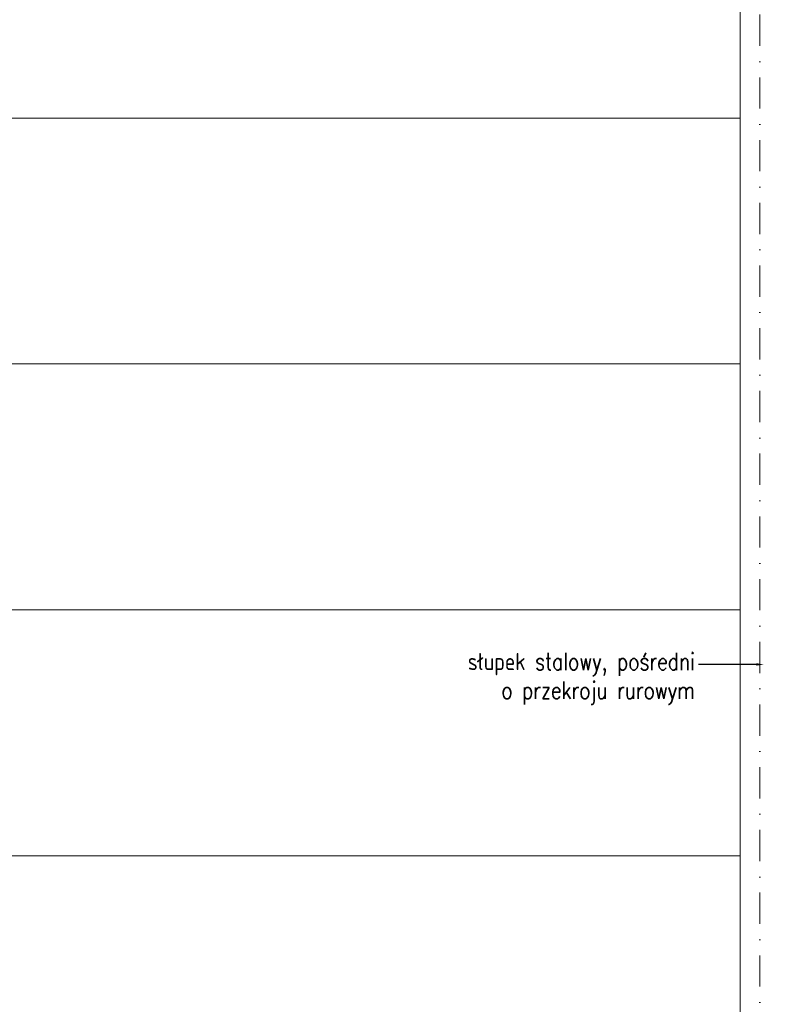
# Model space of a CAD drawing. Header units: millimetres. Extents: x 16720 to 74016, y 25810 to 81213.
# Tile 176 of 256: x 32606 to 32913, y 42522 to 42923. Entities that reach past the tile are written whole.
import ezdxf
from ezdxf import colors
from ezdxf.entities.mleader import LeaderData, LeaderLine
from ezdxf.math import Vec2, Vec3

# ---------------------------------------------------------------- set-up
doc = ezdxf.new("R2010")
doc.units = ezdxf.units.MM
doc.linetypes.add('DASHDOTX2', pattern=[50.8, 25.4, -12.7, 0, -12.7])
for name, color, linetype, lineweight in [('1', 7, 'Continuous', 9), ('_CIENKIE', 35, 'Continuous', 5), ('_OPISY', 110, 'Continuous', 9), ('_OŚ', 165, 'DASHDOTX2', 9), ('_WIDOKOWE', 252, 'Continuous', 9), ('_WYMIAR', 151, 'Continuous', 9)]:
    doc.layers.add(name, color=color, linetype=linetype, lineweight=lineweight)
doc.styles.add('ROMANS', font='romans.shx', dxfattribs={"width": 0.8, "height": 17})
doc.styles.add('ROMANS 50', font='romans.shx', dxfattribs={"width": 0.7, "height": 10})
doc.dimstyles.new('DOM w 50', dxfattribs={"dimscale": 3, "dimtxt": 10, "dimasz": 0.3, "dimexe": 1.25, "dimexo": 2, "dimgap": 1, "dimtad": 1, "dimdec": 0, "dimtxsty": 'ROMANS 50', "dimblk1": 'wymgreg', "dimblk2": 'wymgregII', "dimsah": 1, "dimcen": 2.5, "dimdle": 1, "dimse1": 1, "dimse2": 1, "dimclre": 254, "dimadec": 0, "dimazin": 0, "dimtfac": 1, "dimtdec": 0, "dimtix": 1, "dimtmove": 1, "dimatfit": 3, "dimfxl": 1.25, "dimarcsym": 0})

# ---------------------------------------------------------------- blocks, each defined once
blk = doc.blocks.new('wymgreg')
at = {"layer": '1'}
for p, q in [((0, 5.67), (0, -5.67)), ((0, 0), (4.95, 4.95)), ((0, 0), (-4.95, -4.95)), ((4.77, 0), (-3.89, 0))]:
    blk.add_line(p, q, dxfattribs=at)
blk = doc.blocks.new('wymgregII')
at = {"layer": '1', "rotation": 180}
blk.add_blockref('wymgreg', (0, 0), dxfattribs=at)
blk = doc.blocks.new('*D6474')
at = {"layer": '_WYMIAR', "color": 0, "lineweight": -2}
blk.add_line((32032.58, 42148.67), (32032.58, 43520.25), dxfattribs=at)
at = {"layer": 'Defpoints', "color": 0}
for p in [(32032.58, 43521.15), (33746.71, 43521.15), (32311.71, 42147.77)]:
    blk.add_point(p, dxfattribs=at)
at = {"layer": '_WYMIAR', "color": 0, "linetype": 'ByBlock', "lineweight": -2, "xscale": 0.8999999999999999, "yscale": 0.8999999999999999, "zscale": 0.8999999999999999}
for name, p, rotation in [('wymgregII', (32032.58, 43521.15), 90), ('wymgreg', (32032.58, 42147.77), 270)]:
    blk.add_blockref(name, p, dxfattribs=dict(at, rotation=rotation))
at = {"layer": '_WYMIAR', "color": 0, "insert": (32024.58, 42834.46), "char_height": 10, "attachment_point": 5, "rotation": 90, "style": 'ROMANS 50'}
blk.add_mtext('1373', dxfattribs=at)
blk = doc.blocks.new('*D6663')
at = {"layer": '_WYMIAR', "color": 0, "lineweight": -2}
blk.add_line((31996.03, 42271.65), (31996.03, 43520.25), dxfattribs=at)
at = {"layer": 'Defpoints', "color": 0}
for p in [(31996.03, 43521.15), (33746.71, 43521.15), (32293.55, 42270.75)]:
    blk.add_point(p, dxfattribs=at)
at = {"layer": '_WYMIAR', "color": 0, "linetype": 'ByBlock', "lineweight": -2, "xscale": 0.8999999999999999, "yscale": 0.8999999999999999, "zscale": 0.8999999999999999}
for name, p, rotation in [('wymgregII', (31996.03, 43521.15), 90), ('wymgreg', (31996.03, 42270.75), 270)]:
    blk.add_blockref(name, p, dxfattribs=dict(at, rotation=rotation))
at = {"layer": '_WYMIAR', "color": 0, "insert": (31988.03, 42895.95), "char_height": 10, "attachment_point": 5, "rotation": 90, "style": 'ROMANS 50'}
blk.add_mtext('1250', dxfattribs=at)

msp = doc.modelspace()

# ---------------------------------------------------------------- linework, layer by layer
at = {"layer": '_CIENKIE', "color": 157}
for p, q in [((32898.71, 42882.75), (32361.21, 42882.75)), ((32898.71, 42782.75), (32361.21, 42782.75)), ((32898.71, 42682.75), (32361.21, 42682.75)), ((32898.71, 42582.75), (32361.21, 42582.75))]:
    msp.add_line(p, q, dxfattribs=at)
at = {"layer": '_OŚ', "ltscale": 0.5}
msp.add_line((32906.71, 41994.09), (32906.71, 43592.17), dxfattribs=at)
at = {"layer": '_WIDOKOWE', "color": 157, "ltscale": 2}
msp.add_line((32898.71, 42272.75), (32898.71, 43140.13), dxfattribs=at)

# ---------------------------------------------------------------- dimensions: what is measured, and where the dimension line sits
at = {"layer": '_WYMIAR'}
for base, p1, picture, middle in [((31996.03, 43521.15), (32293.55, 42270.75), '*D6663', (31988.03, 42895.95)), ((32032.58, 43521.15), (32311.71, 42147.77), '*D6474', (32024.58, 42834.46))]:
    dim = msp.add_linear_dim(base=base, p1=p1, p2=(33746.71, 43521.15), angle=90, dimstyle='DOM w 50', override={"dimtxsty": 'ROMANS 50'}, dxfattribs=at)
    dim.commit()
    dim.dimension.update_dxf_attribs({"geometry": picture, "text_midpoint": middle})

# ---------------------------------------------------------------- leaders
at = {"layer": '_OPISY'}
ml = msp.add_multileader_mtext('Standard', dxfattribs=at)
ml.set_content('{\\Fsimplex|c238;słupek stalowy, pośredni\\Po przekroju rurowym}', color=256, style='ROMANS')
ml.set_leader_properties()
ml.build(insert=Vec2(0, 0))
ml.multileader.update_dxf_attribs({"dogleg_length": 2, "arrow_head_size": 3})
ctx = ml.context
ctx.base_point, ctx.char_height, ctx.arrow_head_size, ctx.landing_gap_size, ctx.plane_origin, ctx.plane_x_axis, ctx.plane_y_axis = Vec3(32774.57, 42660.6), 7, 3, 1.5, Vec3(32644.71, 42482.36), Vec3(1, 0, 0), Vec3(0, 1, 0)
ctx.text_align_type = 2
notes = []
notes.append((ctx, [(1, (1, 1, 0), (32884.12, 42660.6), (-1, 0, 0), 2.29, [(0, [(32908.34, 42660.6)], 0, [])])]))
ctx.mtext.insert, ctx.mtext.text_direction, ctx.mtext.alignment, ctx.mtext.flow_direction = Vec3(32880.33, 42665.27), Vec3(1, 0, 0), 3, 5
for ctx, leaders in notes:
    for number, flags, end, landing, length, lines in leaders:
        leader = LeaderData()
        leader.index, (leader.has_last_leader_line, leader.has_dogleg_vector, leader.attachment_direction) = number, flags
        leader.last_leader_point, leader.dogleg_vector, leader.dogleg_length = Vec3(end), Vec3(landing), length
        for number, points, colour, breaks in lines:
            line = LeaderLine()
            line.index, line.vertices, line.color, line.breaks = number, Vec3.list(points), colors.encode_raw_color(colour), breaks
            leader.lines.append(line)
        ctx.leaders.append(leader)

doc.saveas('drawing.dxf')
